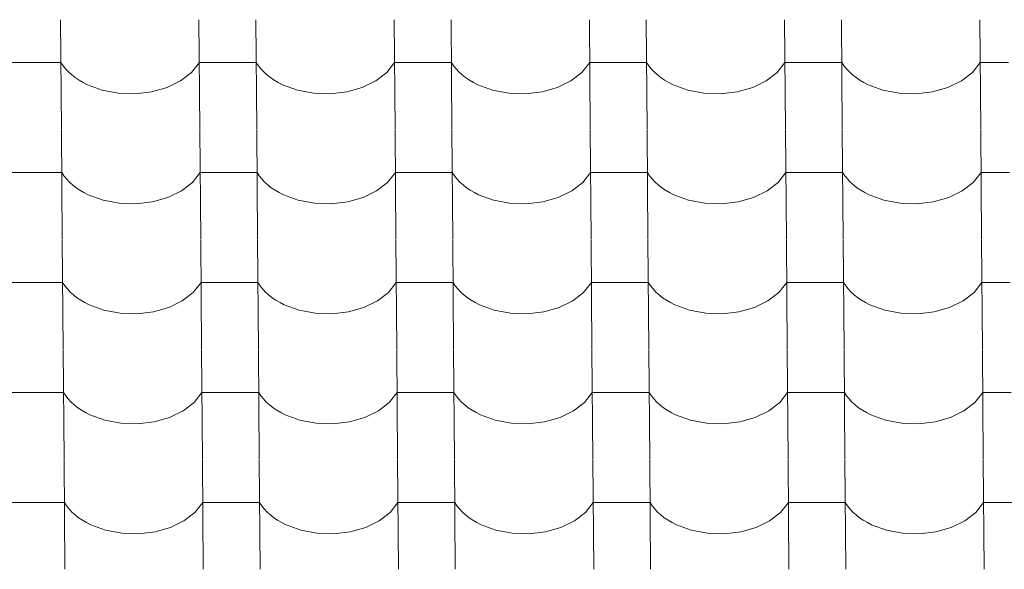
# Model space of a CAD drawing. Header units: millimetres. Extents: x -27785 to 104762, y -947 to 11132.
# Tile 127 of 146: x -4724 to -3892, y 8992 to 9456. Entities that reach past the tile are written whole.
import ezdxf

# ---------------------------------------------------------------- set-up
doc = ezdxf.new("R2010")
doc.units = ezdxf.units.MM
doc.header["$MEASUREMENT"] = 0
doc.layers.add('POHLED JIŽNÍ_1_Bourané_Výplně - Povrchové', color=7, linetype='Continuous')
doc.layers.add('POHLED JIŽNÍ_1_Konstrukce - nosné', color=7, linetype='Continuous')

# ---------------------------------------------------------------- blocks, each defined once
blk = doc.blocks.new('*X2', base_point=(-29303.7, -27473.93))
at = {"layer": 'POHLED JIŽNÍ_1_Bourané_Výplně - Povrchové', "color": 7, "linetype": 'Continuous', "lineweight": 13}
for p, q in [((-4689.89, 9456.34), (-4689.17, 9363.67)), ((-4572.93, 9456.34), (-4572.2, 9363.67)), ((-4524.89, 9456.34), (-4524.17, 9363.67)), ((-4407.93, 9456.34), (-4407.21, 9363.67)), ((-4359.89, 9456.34), (-4359.17, 9363.67)), ((-4242.93, 9456.34), (-4242.21, 9363.67)), ((-4194.9, 9456.34), (-4194.18, 9363.67)), ((-4077.94, 9456.34), (-4077.22, 9363.67)), ((-4029.9, 9456.34), (-4029.18, 9363.67)), ((-3912.94, 9456.34), (-3912.22, 9363.67)), ((-4713.62, 9420.18), (-4737.64, 9420.18)), ((-4689.61, 9420.18), (-4713.62, 9420.18)), ((-4689.61, 9420.18), (-4687.76, 9417.39)), ((-4687.76, 9417.39), (-4685.62, 9414.7)), ((-4685.62, 9414.7), (-4683.19, 9412.11)), ((-4579.25, 9411.8), (-4572.64, 9420.18)), ((-4548.63, 9420.18), (-4572.64, 9420.18)), ((-4524.61, 9420.18), (-4548.63, 9420.18)), ((-4524.61, 9420.18), (-4522.76, 9417.39)), ((-4522.76, 9417.39), (-4520.62, 9414.7)), ((-4520.62, 9414.7), (-4518.19, 9412.11)), ((-4414.25, 9411.8), (-4407.65, 9420.18)), ((-4383.63, 9420.18), (-4407.65, 9420.18)), ((-4359.61, 9420.18), (-4383.63, 9420.18)), ((-4359.61, 9420.18), (-4357.77, 9417.39)), ((-4357.77, 9417.39), (-4355.63, 9414.7)), ((-4355.63, 9414.7), (-4353.2, 9412.11)), ((-4249.25, 9411.8), (-4242.65, 9420.18)), ((-4218.63, 9420.18), (-4242.65, 9420.18)), ((-4194.62, 9420.18), (-4218.63, 9420.18)), ((-4194.62, 9420.18), (-4192.77, 9417.39)), ((-4192.77, 9417.39), (-4190.63, 9414.7)), ((-4190.63, 9414.7), (-4188.2, 9412.11)), ((-4084.26, 9411.8), (-4077.66, 9420.18)), ((-4053.64, 9420.18), (-4077.66, 9420.18)), ((-4029.62, 9420.18), (-4053.64, 9420.18)), ((-4029.62, 9420.18), (-4027.78, 9417.39)), ((-4027.78, 9417.39), (-4025.63, 9414.7)), ((-4025.63, 9414.7), (-4023.21, 9412.11)), ((-3919.26, 9411.8), (-3912.66, 9420.18)), ((-3888.64, 9420.18), (-3912.66, 9420.18)), ((-4683.19, 9412.11), (-4680.49, 9409.64)), ((-4680.49, 9409.64), (-4677.53, 9407.32)), ((-4677.53, 9407.32), (-4674.33, 9405.14)), ((-4674.33, 9405.14), (-4670.9, 9403.12)), ((-4599.93, 9399.04), (-4588.5, 9404.63)), ((-4588.5, 9404.63), (-4579.25, 9411.8)), ((-4518.19, 9412.11), (-4515.49, 9409.64)), ((-4515.49, 9409.64), (-4512.54, 9407.32)), ((-4512.54, 9407.32), (-4509.33, 9405.14)), ((-4509.33, 9405.14), (-4505.91, 9403.12)), ((-4434.94, 9399.04), (-4423.5, 9404.63)), ((-4423.5, 9404.63), (-4414.25, 9411.8)), ((-4353.2, 9412.11), (-4350.5, 9409.64)), ((-4350.5, 9409.64), (-4347.54, 9407.32)), ((-4347.54, 9407.32), (-4344.34, 9405.14)), ((-4344.34, 9405.14), (-4340.91, 9403.12)), ((-4269.94, 9399.04), (-4258.51, 9404.63)), ((-4258.51, 9404.63), (-4249.25, 9411.8)), ((-4188.2, 9412.11), (-4185.5, 9409.64)), ((-4185.5, 9409.64), (-4182.54, 9407.32)), ((-4182.54, 9407.32), (-4179.34, 9405.14)), ((-4179.34, 9405.14), (-4175.91, 9403.12)), ((-4104.95, 9399.04), (-4093.51, 9404.63)), ((-4093.51, 9404.63), (-4084.26, 9411.8)), ((-4023.21, 9412.11), (-4020.51, 9409.64)), ((-4020.51, 9409.64), (-4017.55, 9407.32)), ((-4017.55, 9407.32), (-4014.35, 9405.14)), ((-4014.35, 9405.14), (-4010.92, 9403.12)), ((-3939.95, 9399.04), (-3928.52, 9404.63)), ((-3928.52, 9404.63), (-3919.26, 9411.8)), ((-4670.9, 9403.12), (-4667.27, 9401.27)), ((-4667.27, 9401.27), (-4654.79, 9396.7)), ((-4654.79, 9396.7), (-4641.11, 9394.11)), ((-4612.96, 9395.31), (-4599.93, 9399.04)), ((-4505.91, 9403.12), (-4502.27, 9401.27)), ((-4502.27, 9401.27), (-4489.79, 9396.7)), ((-4489.79, 9396.7), (-4476.11, 9394.11)), ((-4447.97, 9395.31), (-4434.94, 9399.04)), ((-4340.91, 9403.12), (-4337.27, 9401.27)), ((-4337.27, 9401.27), (-4324.8, 9396.7)), ((-4324.8, 9396.7), (-4311.12, 9394.11)), ((-4282.97, 9395.31), (-4269.94, 9399.04)), ((-4175.91, 9403.12), (-4172.28, 9401.27)), ((-4172.28, 9401.27), (-4159.8, 9396.7)), ((-4159.8, 9396.7), (-4146.12, 9394.11)), ((-4117.98, 9395.31), (-4104.95, 9399.04)), ((-4010.92, 9403.12), (-4007.28, 9401.27)), ((-4007.28, 9401.27), (-3994.8, 9396.7)), ((-3994.8, 9396.7), (-3981.12, 9394.11)), ((-3952.98, 9395.31), (-3939.95, 9399.04)), ((-4641.11, 9394.11), (-4626.93, 9393.64)), ((-4626.93, 9393.64), (-4612.96, 9395.31)), ((-4476.11, 9394.11), (-4461.93, 9393.64)), ((-4461.93, 9393.64), (-4447.97, 9395.31)), ((-4311.12, 9394.11), (-4296.93, 9393.64)), ((-4296.93, 9393.64), (-4282.97, 9395.31)), ((-4146.12, 9394.11), (-4131.94, 9393.64)), ((-4131.94, 9393.64), (-4117.98, 9395.31)), ((-3981.12, 9394.11), (-3966.94, 9393.64)), ((-3966.94, 9393.64), (-3952.98, 9395.31)), ((-4689.16, 9363.33), (-4688.44, 9270.66)), ((-4572.2, 9363.33), (-4571.48, 9270.66)), ((-4524.17, 9363.33), (-4523.45, 9270.66)), ((-4407.21, 9363.33), (-4406.48, 9270.66)), ((-4359.17, 9363.33), (-4358.45, 9270.66)), ((-4242.21, 9363.33), (-4241.49, 9270.66)), ((-4194.18, 9363.33), (-4193.45, 9270.66)), ((-4077.21, 9363.33), (-4076.49, 9270.66)), ((-4029.18, 9363.33), (-4028.46, 9270.66)), ((-3912.22, 9363.33), (-3911.5, 9270.66)), ((-4712.9, 9327.18), (-4736.92, 9327.18)), ((-4688.88, 9327.18), (-4712.9, 9327.18)), ((-4688.88, 9327.18), (-4687.04, 9324.38)), ((-4687.04, 9324.38), (-4684.89, 9321.69)), ((-4684.89, 9321.69), (-4682.47, 9319.1)), ((-4578.52, 9318.79), (-4571.92, 9327.18)), ((-4547.9, 9327.18), (-4571.92, 9327.18)), ((-4523.89, 9327.18), (-4547.9, 9327.18)), ((-4523.89, 9327.18), (-4522.04, 9324.38)), ((-4522.04, 9324.38), (-4519.9, 9321.69)), ((-4519.9, 9321.69), (-4517.47, 9319.1)), ((-4413.53, 9318.79), (-4406.92, 9327.18)), ((-4382.91, 9327.18), (-4406.92, 9327.18)), ((-4358.89, 9327.18), (-4382.91, 9327.18)), ((-4358.89, 9327.18), (-4357.04, 9324.38)), ((-4357.04, 9324.38), (-4354.9, 9321.69)), ((-4354.9, 9321.69), (-4352.47, 9319.1)), ((-4248.53, 9318.79), (-4241.93, 9327.18)), ((-4217.91, 9327.18), (-4241.93, 9327.18)), ((-4193.89, 9327.18), (-4217.91, 9327.18)), ((-4193.89, 9327.18), (-4192.05, 9324.38)), ((-4192.05, 9324.38), (-4189.91, 9321.69)), ((-4189.91, 9321.69), (-4187.48, 9319.1)), ((-4083.53, 9318.79), (-4076.93, 9327.18)), ((-4052.92, 9327.18), (-4076.93, 9327.18)), ((-4028.9, 9327.18), (-4052.92, 9327.18)), ((-4028.9, 9327.18), (-4027.05, 9324.38)), ((-4027.05, 9324.38), (-4024.91, 9321.69)), ((-4024.91, 9321.69), (-4022.48, 9319.1)), ((-3918.54, 9318.79), (-3911.94, 9327.18)), ((-3887.92, 9327.18), (-3911.94, 9327.18)), ((-4682.47, 9319.1), (-4679.77, 9316.64)), ((-4679.77, 9316.64), (-4676.81, 9314.31)), ((-4676.81, 9314.31), (-4673.61, 9312.13)), ((-4587.78, 9311.62), (-4578.52, 9318.79)), ((-4517.47, 9319.1), (-4514.77, 9316.64)), ((-4514.77, 9316.64), (-4511.81, 9314.31)), ((-4511.81, 9314.31), (-4508.61, 9312.13)), ((-4422.78, 9311.62), (-4413.53, 9318.79)), ((-4352.47, 9319.1), (-4349.77, 9316.64)), ((-4349.77, 9316.64), (-4346.82, 9314.31)), ((-4346.82, 9314.31), (-4343.61, 9312.13)), ((-4257.78, 9311.62), (-4248.53, 9318.79)), ((-4187.48, 9319.1), (-4184.78, 9316.64)), ((-4184.78, 9316.64), (-4181.82, 9314.31)), ((-4181.82, 9314.31), (-4178.62, 9312.13)), ((-4092.79, 9311.62), (-4083.53, 9318.79)), ((-4022.48, 9319.1), (-4019.78, 9316.64)), ((-4019.78, 9316.64), (-4016.82, 9314.31)), ((-4016.82, 9314.31), (-4013.62, 9312.13)), ((-3927.79, 9311.62), (-3918.54, 9318.79)), ((-4673.61, 9312.13), (-4670.18, 9310.11)), ((-4670.18, 9310.11), (-4666.54, 9308.26)), ((-4666.54, 9308.26), (-4654.06, 9303.69)), ((-4612.24, 9302.3), (-4599.21, 9306.03)), ((-4599.21, 9306.03), (-4587.78, 9311.62)), ((-4508.61, 9312.13), (-4505.18, 9310.11)), ((-4505.18, 9310.11), (-4501.55, 9308.26)), ((-4501.55, 9308.26), (-4489.07, 9303.69)), ((-4447.24, 9302.3), (-4434.21, 9306.03)), ((-4434.21, 9306.03), (-4422.78, 9311.62)), ((-4343.61, 9312.13), (-4340.19, 9310.11)), ((-4340.19, 9310.11), (-4336.55, 9308.26)), ((-4336.55, 9308.26), (-4324.07, 9303.69)), ((-4282.25, 9302.3), (-4269.22, 9306.03)), ((-4269.22, 9306.03), (-4257.78, 9311.62)), ((-4178.62, 9312.13), (-4175.19, 9310.11)), ((-4175.19, 9310.11), (-4171.55, 9308.26)), ((-4171.55, 9308.26), (-4159.08, 9303.69)), ((-4117.25, 9302.3), (-4104.22, 9306.03)), ((-4104.22, 9306.03), (-4092.79, 9311.62)), ((-4013.62, 9312.13), (-4010.19, 9310.11)), ((-4010.19, 9310.11), (-4006.56, 9308.26)), ((-4006.56, 9308.26), (-3994.08, 9303.69)), ((-3952.26, 9302.3), (-3939.23, 9306.03)), ((-3939.23, 9306.03), (-3927.79, 9311.62)), ((-4654.06, 9303.69), (-4640.38, 9301.1)), ((-4640.38, 9301.1), (-4626.2, 9300.63)), ((-4626.2, 9300.63), (-4612.24, 9302.3)), ((-4489.07, 9303.69), (-4475.39, 9301.1)), ((-4475.39, 9301.1), (-4461.21, 9300.63)), ((-4461.21, 9300.63), (-4447.24, 9302.3)), ((-4324.07, 9303.69), (-4310.39, 9301.1)), ((-4310.39, 9301.1), (-4296.21, 9300.63)), ((-4296.21, 9300.63), (-4282.25, 9302.3)), ((-4159.08, 9303.69), (-4145.4, 9301.1)), ((-4145.4, 9301.1), (-4131.21, 9300.63)), ((-4131.21, 9300.63), (-4117.25, 9302.3)), ((-3994.08, 9303.69), (-3980.4, 9301.1)), ((-3980.4, 9301.1), (-3966.22, 9300.63)), ((-3966.22, 9300.63), (-3952.26, 9302.3)), ((-4688.44, 9270.32), (-4687.72, 9177.65)), ((-4571.48, 9270.32), (-4570.76, 9177.65)), ((-4523.44, 9270.32), (-4522.72, 9177.65)), ((-4406.48, 9270.32), (-4405.76, 9177.65)), ((-4358.45, 9270.32), (-4357.73, 9177.65)), ((-4241.49, 9270.32), (-4240.76, 9177.65)), ((-4193.45, 9270.32), (-4192.73, 9177.65)), ((-4076.49, 9270.32), (-4075.77, 9177.65)), ((-4028.46, 9270.32), (-4027.73, 9177.65)), ((-3911.49, 9270.32), (-3910.77, 9177.65)), ((-4712.18, 9234.17), (-4736.19, 9234.17)), ((-4688.16, 9234.17), (-4712.18, 9234.17)), ((-4688.16, 9234.17), (-4686.31, 9231.37)), ((-4686.31, 9231.37), (-4684.17, 9228.68)), ((-4577.8, 9225.78), (-4571.2, 9234.17)), ((-4547.18, 9234.17), (-4571.2, 9234.17)), ((-4523.16, 9234.17), (-4547.18, 9234.17)), ((-4523.16, 9234.17), (-4521.32, 9231.37)), ((-4521.32, 9231.37), (-4519.17, 9228.68)), ((-4412.8, 9225.78), (-4406.2, 9234.17)), ((-4382.18, 9234.17), (-4406.2, 9234.17)), ((-4358.17, 9234.17), (-4382.18, 9234.17)), ((-4358.17, 9234.17), (-4356.32, 9231.37)), ((-4356.32, 9231.37), (-4354.18, 9228.68)), ((-4247.81, 9225.78), (-4241.2, 9234.17)), ((-4217.19, 9234.17), (-4241.2, 9234.17)), ((-4193.17, 9234.17), (-4217.19, 9234.17)), ((-4193.17, 9234.17), (-4191.32, 9231.37)), ((-4191.32, 9231.37), (-4189.18, 9228.68)), ((-4082.81, 9225.78), (-4076.21, 9234.17)), ((-4052.19, 9234.17), (-4076.21, 9234.17)), ((-4028.17, 9234.17), (-4052.19, 9234.17)), ((-4028.17, 9234.17), (-4026.33, 9231.37)), ((-4026.33, 9231.37), (-4024.19, 9228.68)), ((-3917.82, 9225.78), (-3911.21, 9234.17)), ((-3887.2, 9234.17), (-3911.21, 9234.17)), ((-4684.17, 9228.68), (-4681.74, 9226.09)), ((-4681.74, 9226.09), (-4679.04, 9223.63)), ((-4679.04, 9223.63), (-4676.08, 9221.3)), ((-4676.08, 9221.3), (-4672.88, 9219.12)), ((-4587.05, 9218.61), (-4577.8, 9225.78)), ((-4519.17, 9228.68), (-4516.75, 9226.09)), ((-4516.75, 9226.09), (-4514.05, 9223.63)), ((-4514.05, 9223.63), (-4511.09, 9221.3)), ((-4511.09, 9221.3), (-4507.89, 9219.12)), ((-4422.06, 9218.61), (-4412.8, 9225.78)), ((-4354.18, 9228.68), (-4351.75, 9226.09)), ((-4351.75, 9226.09), (-4349.05, 9223.63)), ((-4349.05, 9223.63), (-4346.09, 9221.3)), ((-4346.09, 9221.3), (-4342.89, 9219.12)), ((-4257.06, 9218.61), (-4247.81, 9225.78)), ((-4189.18, 9228.68), (-4186.75, 9226.09)), ((-4186.75, 9226.09), (-4184.05, 9223.63)), ((-4184.05, 9223.63), (-4181.1, 9221.3)), ((-4181.1, 9221.3), (-4177.89, 9219.12)), ((-4092.07, 9218.61), (-4082.81, 9225.78)), ((-4024.19, 9228.68), (-4021.76, 9226.09)), ((-4021.76, 9226.09), (-4019.06, 9223.63)), ((-4019.06, 9223.63), (-4016.1, 9221.3)), ((-4016.1, 9221.3), (-4012.9, 9219.12)), ((-3927.07, 9218.61), (-3917.82, 9225.78)), ((-4672.88, 9219.12), (-4669.45, 9217.1)), ((-4669.45, 9217.1), (-4665.82, 9215.25)), ((-4665.82, 9215.25), (-4653.34, 9210.68)), ((-4611.52, 9209.29), (-4598.49, 9213.02)), ((-4598.49, 9213.02), (-4587.05, 9218.61)), ((-4507.89, 9219.12), (-4504.46, 9217.1)), ((-4504.46, 9217.1), (-4500.82, 9215.25)), ((-4500.82, 9215.25), (-4488.34, 9210.68)), ((-4446.52, 9209.29), (-4433.49, 9213.02)), ((-4433.49, 9213.02), (-4422.06, 9218.61)), ((-4342.89, 9219.12), (-4339.46, 9217.1)), ((-4339.46, 9217.1), (-4335.83, 9215.25)), ((-4335.83, 9215.25), (-4323.35, 9210.68)), ((-4281.52, 9209.29), (-4268.49, 9213.02)), ((-4268.49, 9213.02), (-4257.06, 9218.61)), ((-4177.89, 9219.12), (-4174.47, 9217.1)), ((-4174.47, 9217.1), (-4170.83, 9215.25)), ((-4170.83, 9215.25), (-4158.35, 9210.68)), ((-4116.53, 9209.29), (-4103.5, 9213.02)), ((-4103.5, 9213.02), (-4092.07, 9218.61)), ((-4012.9, 9219.12), (-4009.47, 9217.1)), ((-4009.47, 9217.1), (-4005.83, 9215.25)), ((-4005.83, 9215.25), (-3993.36, 9210.68)), ((-3951.53, 9209.29), (-3938.5, 9213.02)), ((-3938.5, 9213.02), (-3927.07, 9218.61)), ((-4653.34, 9210.68), (-4639.66, 9208.09)), ((-4639.66, 9208.09), (-4625.48, 9207.62)), ((-4625.48, 9207.62), (-4611.52, 9209.29)), ((-4488.34, 9210.68), (-4474.66, 9208.09)), ((-4474.66, 9208.09), (-4460.48, 9207.62)), ((-4460.48, 9207.62), (-4446.52, 9209.29)), ((-4323.35, 9210.68), (-4309.67, 9208.09)), ((-4309.67, 9208.09), (-4295.49, 9207.62)), ((-4295.49, 9207.62), (-4281.52, 9209.29)), ((-4158.35, 9210.68), (-4144.67, 9208.09)), ((-4144.67, 9208.09), (-4130.49, 9207.62)), ((-4130.49, 9207.62), (-4116.53, 9209.29)), ((-3993.36, 9210.68), (-3979.68, 9208.09)), ((-3979.68, 9208.09), (-3965.49, 9207.62)), ((-3965.49, 9207.62), (-3951.53, 9209.29)), ((-4687.72, 9177.31), (-4686.99, 9084.64)), ((-4570.75, 9177.31), (-4570.03, 9084.64)), ((-4522.72, 9177.31), (-4522, 9084.64)), ((-4405.76, 9177.31), (-4405.04, 9084.64)), ((-4357.72, 9177.31), (-4357, 9084.64)), ((-4240.76, 9177.31), (-4240.04, 9084.64)), ((-4192.73, 9177.31), (-4192.01, 9084.64)), ((-4075.77, 9177.31), (-4075.05, 9084.64)), ((-4027.73, 9177.31), (-4027.01, 9084.64)), ((-3910.77, 9177.31), (-3910.05, 9084.64)), ((-4711.45, 9141.16), (-4735.47, 9141.16)), ((-4687.43, 9141.16), (-4711.45, 9141.16)), ((-4687.43, 9141.16), (-4685.59, 9138.36)), ((-4685.59, 9138.36), (-4683.45, 9135.67)), ((-4577.08, 9132.77), (-4570.47, 9141.16)), ((-4546.46, 9141.16), (-4570.47, 9141.16)), ((-4522.44, 9141.16), (-4546.46, 9141.16)), ((-4522.44, 9141.16), (-4520.59, 9138.36)), ((-4520.59, 9138.36), (-4518.45, 9135.67)), ((-4412.08, 9132.77), (-4405.48, 9141.16)), ((-4381.46, 9141.16), (-4405.48, 9141.16)), ((-4357.44, 9141.16), (-4381.46, 9141.16)), ((-4357.44, 9141.16), (-4355.6, 9138.36)), ((-4355.6, 9138.36), (-4353.45, 9135.67)), ((-4247.08, 9132.77), (-4240.48, 9141.16)), ((-4216.46, 9141.16), (-4240.48, 9141.16)), ((-4192.45, 9141.16), (-4216.46, 9141.16)), ((-4192.45, 9141.16), (-4190.6, 9138.36)), ((-4190.6, 9138.36), (-4188.46, 9135.67)), ((-4082.09, 9132.77), (-4075.48, 9141.16)), ((-4051.47, 9141.16), (-4075.48, 9141.16)), ((-4027.45, 9141.16), (-4051.47, 9141.16)), ((-4027.45, 9141.16), (-4025.61, 9138.36)), ((-4025.61, 9138.36), (-4023.46, 9135.67)), ((-3917.09, 9132.77), (-3910.49, 9141.16)), ((-3886.47, 9141.16), (-3910.49, 9141.16)), ((-4683.45, 9135.67), (-4681.02, 9133.08)), ((-4681.02, 9133.08), (-4678.32, 9130.62)), ((-4678.32, 9130.62), (-4675.36, 9128.29)), ((-4586.33, 9125.6), (-4577.08, 9132.77)), ((-4518.45, 9135.67), (-4516.02, 9133.08)), ((-4516.02, 9133.08), (-4513.32, 9130.62)), ((-4513.32, 9130.62), (-4510.36, 9128.29)), ((-4421.33, 9125.6), (-4412.08, 9132.77)), ((-4353.45, 9135.67), (-4351.03, 9133.08)), ((-4351.03, 9133.08), (-4348.33, 9130.62)), ((-4348.33, 9130.62), (-4345.37, 9128.29)), ((-4256.34, 9125.6), (-4247.08, 9132.77)), ((-4188.46, 9135.67), (-4186.03, 9133.08)), ((-4186.03, 9133.08), (-4183.33, 9130.62)), ((-4183.33, 9130.62), (-4180.37, 9128.29)), ((-4091.34, 9125.6), (-4082.09, 9132.77)), ((-4023.46, 9135.67), (-4021.04, 9133.08)), ((-4021.04, 9133.08), (-4018.34, 9130.62)), ((-4018.34, 9130.62), (-4015.38, 9128.29)), ((-3926.35, 9125.6), (-3917.09, 9132.77)), ((-4675.36, 9128.29), (-4672.16, 9126.11)), ((-4672.16, 9126.11), (-4668.73, 9124.09)), ((-4668.73, 9124.09), (-4665.1, 9122.24)), ((-4665.1, 9122.24), (-4652.62, 9117.67)), ((-4597.76, 9120.01), (-4586.33, 9125.6)), ((-4510.36, 9128.29), (-4507.16, 9126.11)), ((-4507.16, 9126.11), (-4503.73, 9124.09)), ((-4503.73, 9124.09), (-4500.1, 9122.24)), ((-4500.1, 9122.24), (-4487.62, 9117.67)), ((-4432.77, 9120.01), (-4421.33, 9125.6)), ((-4345.37, 9128.29), (-4342.17, 9126.11)), ((-4342.17, 9126.11), (-4338.74, 9124.09)), ((-4338.74, 9124.09), (-4335.1, 9122.24)), ((-4335.1, 9122.24), (-4322.62, 9117.67)), ((-4267.77, 9120.01), (-4256.34, 9125.6)), ((-4180.37, 9128.29), (-4177.17, 9126.11)), ((-4177.17, 9126.11), (-4173.74, 9124.09)), ((-4173.74, 9124.09), (-4170.11, 9122.24)), ((-4170.11, 9122.24), (-4157.63, 9117.67)), ((-4102.78, 9120.01), (-4091.34, 9125.6)), ((-4015.38, 9128.29), (-4012.17, 9126.11)), ((-4012.17, 9126.11), (-4008.75, 9124.09)), ((-4008.75, 9124.09), (-4005.11, 9122.24)), ((-4005.11, 9122.24), (-3992.63, 9117.67)), ((-3937.78, 9120.01), (-3926.35, 9125.6)), ((-4652.62, 9117.67), (-4638.94, 9115.08)), ((-4638.94, 9115.08), (-4624.75, 9114.61)), ((-4624.75, 9114.61), (-4610.79, 9116.28)), ((-4610.79, 9116.28), (-4597.76, 9120.01)), ((-4487.62, 9117.67), (-4473.94, 9115.08)), ((-4473.94, 9115.08), (-4459.76, 9114.61)), ((-4459.76, 9114.61), (-4445.8, 9116.28)), ((-4445.8, 9116.28), (-4432.77, 9120.01)), ((-4322.62, 9117.67), (-4308.94, 9115.08)), ((-4308.94, 9115.08), (-4294.76, 9114.61)), ((-4294.76, 9114.61), (-4280.8, 9116.28)), ((-4280.8, 9116.28), (-4267.77, 9120.01)), ((-4157.63, 9117.67), (-4143.95, 9115.08)), ((-4143.95, 9115.08), (-4129.77, 9114.61)), ((-4129.77, 9114.61), (-4115.8, 9116.28)), ((-4115.8, 9116.28), (-4102.78, 9120.01)), ((-3992.63, 9117.67), (-3978.95, 9115.08)), ((-3978.95, 9115.08), (-3964.77, 9114.61)), ((-3964.77, 9114.61), (-3950.81, 9116.28)), ((-3950.81, 9116.28), (-3937.78, 9120.01)), ((-4686.99, 9084.3), (-4686.27, 8991.63)), ((-4570.03, 9084.3), (-4569.31, 8991.63)), ((-4522, 9084.3), (-4521.28, 8991.63)), ((-4405.03, 9084.3), (-4404.31, 8991.63)), ((-4357, 9084.3), (-4356.28, 8991.63)), ((-4240.04, 9084.3), (-4239.32, 8991.63)), ((-4192, 9084.3), (-4191.28, 8991.63)), ((-4075.04, 9084.3), (-4074.32, 8991.63)), ((-4027.01, 9084.3), (-4026.29, 8991.63)), ((-3910.05, 9084.3), (-3909.33, 8991.63)), ((-4710.73, 9048.15), (-4734.75, 9048.15)), ((-4686.71, 9048.15), (-4710.73, 9048.15)), ((-4686.71, 9048.15), (-4684.87, 9045.36)), ((-4576.35, 9039.76), (-4569.75, 9048.15)), ((-4545.73, 9048.15), (-4569.75, 9048.15)), ((-4521.72, 9048.15), (-4545.73, 9048.15)), ((-4521.72, 9048.15), (-4519.87, 9045.36)), ((-4411.36, 9039.76), (-4404.75, 9048.15)), ((-4380.74, 9048.15), (-4404.75, 9048.15)), ((-4356.72, 9048.15), (-4380.74, 9048.15)), ((-4356.72, 9048.15), (-4354.87, 9045.36)), ((-4246.36, 9039.76), (-4239.76, 9048.15)), ((-4215.74, 9048.15), (-4239.76, 9048.15)), ((-4191.72, 9048.15), (-4215.74, 9048.15)), ((-4191.72, 9048.15), (-4189.88, 9045.36)), ((-4081.36, 9039.76), (-4074.76, 9048.15)), ((-4050.74, 9048.15), (-4074.76, 9048.15)), ((-4026.73, 9048.15), (-4050.74, 9048.15)), ((-4026.73, 9048.15), (-4024.88, 9045.36)), ((-3916.37, 9039.76), (-3909.77, 9048.15)), ((-3885.75, 9048.15), (-3909.77, 9048.15)), ((-4684.87, 9045.36), (-4682.72, 9042.66)), ((-4682.72, 9042.66), (-4680.3, 9040.07)), ((-4680.3, 9040.07), (-4677.6, 9037.61)), ((-4585.61, 9032.59), (-4576.35, 9039.76)), ((-4519.87, 9045.36), (-4517.73, 9042.66)), ((-4517.73, 9042.66), (-4515.3, 9040.07)), ((-4515.3, 9040.07), (-4512.6, 9037.61)), ((-4420.61, 9032.59), (-4411.36, 9039.76)), ((-4354.87, 9045.36), (-4352.73, 9042.66)), ((-4352.73, 9042.66), (-4350.3, 9040.07)), ((-4350.3, 9040.07), (-4347.6, 9037.61)), ((-4255.61, 9032.59), (-4246.36, 9039.76)), ((-4189.88, 9045.36), (-4187.74, 9042.66)), ((-4187.74, 9042.66), (-4185.31, 9040.07)), ((-4185.31, 9040.07), (-4182.61, 9037.61)), ((-4090.62, 9032.59), (-4081.36, 9039.76)), ((-4024.88, 9045.36), (-4022.74, 9042.66)), ((-4022.74, 9042.66), (-4020.31, 9040.07)), ((-4020.31, 9040.07), (-4017.61, 9037.61)), ((-3925.62, 9032.59), (-3916.37, 9039.76)), ((-4677.6, 9037.61), (-4674.64, 9035.28)), ((-4674.64, 9035.28), (-4671.43, 9033.1)), ((-4671.43, 9033.1), (-4668.01, 9031.08)), ((-4668.01, 9031.08), (-4664.37, 9029.24)), ((-4597.04, 9027), (-4585.61, 9032.59)), ((-4512.6, 9037.61), (-4509.64, 9035.28)), ((-4509.64, 9035.28), (-4506.44, 9033.1)), ((-4506.44, 9033.1), (-4503.01, 9031.08)), ((-4503.01, 9031.08), (-4499.38, 9029.24)), ((-4432.04, 9027), (-4420.61, 9032.59)), ((-4347.6, 9037.61), (-4344.64, 9035.28)), ((-4344.64, 9035.28), (-4341.44, 9033.1)), ((-4341.44, 9033.1), (-4338.02, 9031.08)), ((-4338.02, 9031.08), (-4334.38, 9029.24)), ((-4267.05, 9027), (-4255.61, 9032.59)), ((-4182.61, 9037.61), (-4179.65, 9035.28)), ((-4179.65, 9035.28), (-4176.45, 9033.1)), ((-4176.45, 9033.1), (-4173.02, 9031.08)), ((-4173.02, 9031.08), (-4169.38, 9029.24)), ((-4102.05, 9027), (-4090.62, 9032.59)), ((-4017.61, 9037.61), (-4014.65, 9035.28)), ((-4014.65, 9035.28), (-4011.45, 9033.1)), ((-4011.45, 9033.1), (-4008.02, 9031.08)), ((-4008.02, 9031.08), (-4004.39, 9029.24)), ((-3937.06, 9027), (-3925.62, 9032.59)), ((-4664.37, 9029.24), (-4651.89, 9024.66)), ((-4651.89, 9024.66), (-4638.21, 9022.08)), ((-4638.21, 9022.08), (-4624.03, 9021.6)), ((-4624.03, 9021.6), (-4610.07, 9023.27)), ((-4610.07, 9023.27), (-4597.04, 9027)), ((-4499.38, 9029.24), (-4486.9, 9024.66)), ((-4486.9, 9024.66), (-4473.22, 9022.08)), ((-4473.22, 9022.08), (-4459.04, 9021.6)), ((-4459.04, 9021.6), (-4445.07, 9023.27)), ((-4445.07, 9023.27), (-4432.04, 9027)), ((-4334.38, 9029.24), (-4321.9, 9024.66)), ((-4321.9, 9024.66), (-4308.22, 9022.08)), ((-4308.22, 9022.08), (-4294.04, 9021.6)), ((-4294.04, 9021.6), (-4280.08, 9023.27)), ((-4280.08, 9023.27), (-4267.05, 9027)), ((-4169.38, 9029.24), (-4156.9, 9024.66)), ((-4156.9, 9024.66), (-4143.23, 9022.08)), ((-4143.23, 9022.08), (-4129.04, 9021.6)), ((-4129.04, 9021.6), (-4115.08, 9023.27)), ((-4115.08, 9023.27), (-4102.05, 9027)), ((-4004.39, 9029.24), (-3991.91, 9024.66)), ((-3991.91, 9024.66), (-3978.23, 9022.08)), ((-3978.23, 9022.08), (-3964.05, 9021.6)), ((-3964.05, 9021.6), (-3950.09, 9023.27)), ((-3950.09, 9023.27), (-3937.06, 9027))]:
    blk.add_line(p, q, dxfattribs=at)

msp = doc.modelspace()

# ---------------------------------------------------------------- block references
at = {"layer": 'POHLED JIŽNÍ_1_Konstrukce - nosné', "color": 9, "linetype": 'Continuous', "lineweight": 13}
msp.add_blockref('*X2', (-29303.7, -27473.93), dxfattribs=at)

doc.saveas('drawing.dxf')
